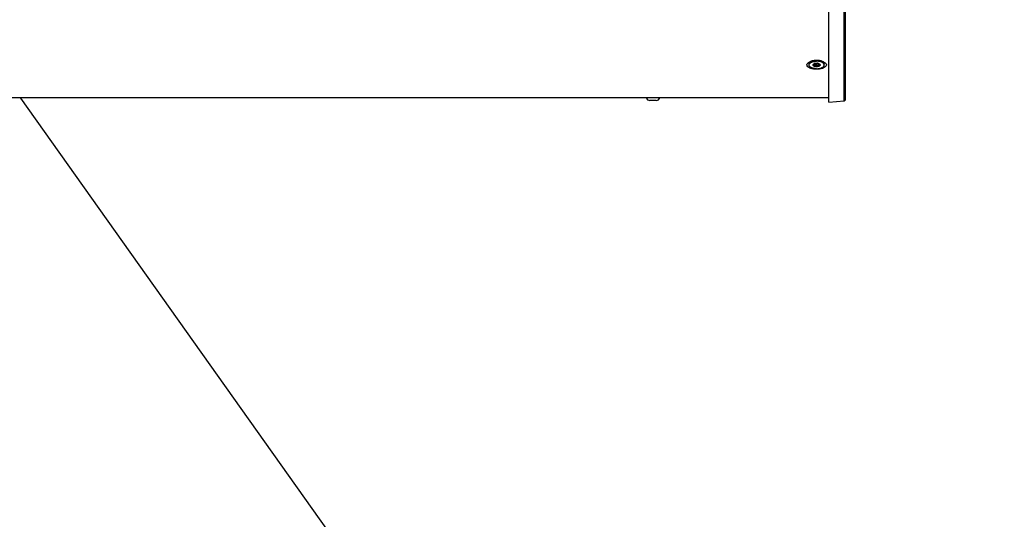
# Model space of a CAD drawing. Header units: millimetres. Extents: x -4202 to 34589, y -2795 to 14011.
# Tile 85 of 117: x -3388 to -3337, y 3177 to 3203. Entities that reach past the tile are written whole.
import ezdxf
from ezdxf.lldxf.tags import DXFTag

# ---------------------------------------------------------------- set-up
doc = ezdxf.new("R2010")
doc.units = ezdxf.units.MM
doc.layers.add('02___PRT_ALL_AXES', color=7, linetype='Continuous')
doc.layers.add('IS_Opisy_działek_Therm', color=7, linetype='SOLID')
tags = doc.linetypes.add('SOLID', pattern=[10, 10, 0]).pattern_tags.tags
tags[6:7] = [DXFTag(74, 4), DXFTag(75, 0), DXFTag(340, '0'), DXFTag(46, 0.0), DXFTag(50, 0.0), DXFTag(44, 0.0), DXFTag(45, 0.0)]
tags[4:5] = [DXFTag(74, 4), DXFTag(75, 0), DXFTag(340, '0'), DXFTag(46, 0.0), DXFTag(50, 0.0), DXFTag(44, 0.0), DXFTag(45, 0.0)]

msp = doc.modelspace()

# ---------------------------------------------------------------- linework, layer by layer
at = {"color": 7, "linetype": 'Continuous'}
for p, q in [((-3346.436, 3198.695), (-3346.436, 3247.66)), ((-3345.596, 3198.841), (-3345.596, 3247.498)), ((-3345.668, 3198.762), (-3345.668, 3209.745)), ((-3346.436, 3198.916), (-3502.715, 3198.916)), ((-3355.257, 3198.771), (-3355.571, 3198.771)), ((-3346.436, 3198.695), (-3345.668, 3198.762))]:
    msp.add_line(p, q, dxfattribs=at)
for centre, radius, start, end in [((-3347.095, 3200.044), 0.773, 103.4477, 105.896), ((-3347.107, 3200.203), 0.609, 104.0988, 106.1542), ((-3347.085, 3200.001), 0.816, 101.4524, 103.4538), ((-3347.066, 3199.871), 0.948, 88.1378, 91.8622), ((-3347.047, 3200.001), 0.816, 76.546, 78.5476), ((-3347.026, 3200.203), 0.609, 73.8457, 75.9016), ((-3347.037, 3200.044), 0.773, 74.104, 76.552), ((-3355.571, 3198.96), 0.189, 193.5362, 270), ((-3355.256, 3198.96), 0.189, 270, 346.4638), ((-3345.675, 3198.841), 0.0788, 275, 0)]:
    msp.add_arc(centre, radius, start, end, dxfattribs=at)
for points, knots in [([(-3347.572, 3200.584), (-3347.563, 3200.625), (-3347.518, 3200.683), (-3347.436, 3200.737), (-3347.384, 3200.761), (-3347.356, 3200.771)], [0, 0, 0, 0, 0.424151, 0.693441, 1, 1, 1, 1]), ([(-3347.389, 3200.738), (-3347.404, 3200.727), (-3347.43, 3200.705), (-3347.457, 3200.663), (-3347.464, 3200.617), (-3347.456, 3200.589), (-3347.449, 3200.576)], [0, 0, 0, 0, 0.292973, 0.543362, 0.769411, 1, 1, 1, 1]), ([(-3347.37, 3200.75), (-3347.372, 3200.749), (-3347.378, 3200.745), (-3347.384, 3200.741), (-3347.389, 3200.738)], [0, 0, 0, 0, 0.267808, 1, 1, 1, 1]), ([(-3347.333, 3200.768), (-3347.337, 3200.767), (-3347.349, 3200.761), (-3347.362, 3200.755), (-3347.37, 3200.75)], [0, 0, 0, 0, 0.268699, 1, 1, 1, 1]), ([(-3347.356, 3200.771), (-3347.352, 3200.772), (-3347.336, 3200.778), (-3347.319, 3200.783), (-3347.307, 3200.787)], [0, 0, 0, 0, 0.245623, 1, 1, 1, 1]), ([(-3347.276, 3200.788), (-3347.281, 3200.787), (-3347.301, 3200.781), (-3347.32, 3200.774), (-3347.333, 3200.768)], [0, 0, 0, 0, 0.264294, 1, 1, 1, 1]), ([(-3347.066, 3200.816), (-3347.083, 3200.816), (-3347.146, 3200.814), (-3347.21, 3200.805), (-3347.255, 3200.794)], [0, 0, 0, 0, 0.259559, 1, 1, 1, 1]), ([(-3347.247, 3200.801), (-3347.235, 3200.804), (-3347.185, 3200.813), (-3347.135, 3200.817), (-3347.097, 3200.819)], [0, 0, 0, 0, 0.245194, 1, 1, 1, 1]), ([(-3346.877, 3200.794), (-3346.892, 3200.798), (-3346.954, 3200.811), (-3347.018, 3200.816), (-3347.066, 3200.816)], [0, 0, 0, 0, 0.237105, 1, 1, 1, 1]), ([(-3347.035, 3200.819), (-3347.023, 3200.818), (-3346.972, 3200.816), (-3346.922, 3200.809), (-3346.885, 3200.801)], [0, 0, 0, 0, 0.254035, 1, 1, 1, 1]), ([(-3346.799, 3200.768), (-3346.803, 3200.77), (-3346.822, 3200.777), (-3346.841, 3200.784), (-3346.856, 3200.788)], [0, 0, 0, 0, 0.234985, 1, 1, 1, 1]), ([(-3346.826, 3200.787), (-3346.821, 3200.786), (-3346.805, 3200.781), (-3346.788, 3200.775), (-3346.776, 3200.771)], [0, 0, 0, 0, 0.2543, 1, 1, 1, 1]), ([(-3346.762, 3200.75), (-3346.765, 3200.751), (-3346.777, 3200.758), (-3346.789, 3200.764), (-3346.799, 3200.768)], [0, 0, 0, 0, 0.23059, 1, 1, 1, 1]), ([(-3346.776, 3200.771), (-3346.748, 3200.761), (-3346.696, 3200.737), (-3346.615, 3200.683), (-3346.569, 3200.625), (-3346.56, 3200.584)], [0, 0, 0, 0, 0.306559, 0.575849, 1, 1, 1, 1]), ([(-3346.744, 3200.738), (-3346.745, 3200.739), (-3346.751, 3200.743), (-3346.757, 3200.747), (-3346.762, 3200.75)], [0, 0, 0, 0, 0.232002, 1, 1, 1, 1]), ([(-3346.683, 3200.576), (-3346.677, 3200.589), (-3346.668, 3200.617), (-3346.676, 3200.663), (-3346.702, 3200.705), (-3346.729, 3200.727), (-3346.744, 3200.738)], [0, 0, 0, 0, 0.230589, 0.456638, 0.707027, 1, 1, 1, 1]), ([(-3347.066, 3200.363), (-3347.127, 3200.363), (-3347.217, 3200.371), (-3347.33, 3200.397), (-3347.452, 3200.439), (-3347.556, 3200.509), (-3347.572, 3200.584)], [0, 0, 0, 0, 0.316772, 0.465071, 0.601966, 1, 1, 1, 1]), ([(-3346.56, 3200.584), (-3346.577, 3200.509), (-3346.68, 3200.439), (-3346.802, 3200.397), (-3346.916, 3200.371), (-3347.005, 3200.363), (-3347.066, 3200.363)], [0, 0, 0, 0, 0.398034, 0.534929, 0.683228, 1, 1, 1, 1])]:
    msp.add_open_spline(points, degree=3, knots=knots, dxfattribs=at)
at = {"layer": '02___PRT_ALL_AXES', "color": 7, "linetype": 'Continuous'}
for p, q in [((-3347.379, 3200.736), (-3347.333, 3200.768)), ((-3347.193, 3200.609), (-3347.193, 3200.642)), ((-3347.18, 3200.651), (-3347.179, 3200.651)), ((-3347.18, 3200.651), (-3347.179, 3200.651)), ((-3347.178, 3200.544), (-3347.178, 3200.648)), ((-3346.954, 3200.544), (-3346.954, 3200.648)), ((-3346.953, 3200.651), (-3346.953, 3200.651)), ((-3346.953, 3200.651), (-3346.953, 3200.651)), ((-3346.939, 3200.609), (-3346.939, 3200.642)), ((-3346.753, 3200.736), (-3346.799, 3200.768)), ((-3347.449, 3200.584), (-3347.449, 3200.625)), ((-3347.212, 3200.618), (-3347.212, 3200.633)), ((-3347.1, 3200.521), (-3347.1, 3200.639)), ((-3347.032, 3200.521), (-3347.032, 3200.639)), ((-3346.92, 3200.618), (-3346.92, 3200.633)), ((-3346.683, 3200.584), (-3346.683, 3200.625))]:
    msp.add_line(p, q, dxfattribs=at)
for points, knots in [([(-3347.449, 3200.584), (-3347.449, 3200.59), (-3347.448, 3200.603), (-3347.44, 3200.629), (-3347.42, 3200.66), (-3347.384, 3200.693), (-3347.336, 3200.722), (-3347.278, 3200.745), (-3347.212, 3200.763), (-3347.14, 3200.773), (-3347.091, 3200.776), (-3347.066, 3200.776)], [0, 0, 0, 0, 0.040713, 0.082569, 0.17327, 0.277885, 0.39828, 0.533699, 0.681651, 0.838509, 1, 1, 1, 1]), ([(-3347.449, 3200.625), (-3347.449, 3200.635), (-3347.446, 3200.655), (-3347.432, 3200.685), (-3347.409, 3200.712), (-3347.39, 3200.728), (-3347.379, 3200.736)], [0, 0, 0, 0, 0.21861, 0.451698, 0.710146, 1, 1, 1, 1]), ([(-3347.379, 3200.736), (-3347.365, 3200.746), (-3347.333, 3200.764), (-3347.28, 3200.785), (-3347.22, 3200.802), (-3347.178, 3200.809), (-3347.156, 3200.811)], [0, 0, 0, 0, 0.217533, 0.459469, 0.722064, 1, 1, 1, 1]), ([(-3347.218, 3200.628), (-3347.216, 3200.63), (-3347.204, 3200.64), (-3347.19, 3200.647), (-3347.18, 3200.651)], [0, 0, 0, 0, 0.228796, 1, 1, 1, 1]), ([(-3347.218, 3200.628), (-3347.217, 3200.629), (-3347.213, 3200.632), (-3347.205, 3200.637), (-3347.198, 3200.64), (-3347.193, 3200.642)], [0, 0, 0, 0, 0.207412, 0.452864, 1, 1, 1, 1]), ([(-3347.193, 3200.642), (-3347.192, 3200.643), (-3347.187, 3200.645), (-3347.182, 3200.647), (-3347.178, 3200.648)], [0, 0, 0, 0, 0.259289, 1, 1, 1, 1]), ([(-3347.179, 3200.651), (-3347.167, 3200.656), (-3347.141, 3200.665), (-3347.114, 3200.669), (-3347.1, 3200.67)], [0, 0, 0, 0, 0.478671, 1, 1, 1, 1]), ([(-3347.1, 3200.67), (-3347.104, 3200.67), (-3347.114, 3200.668), (-3347.132, 3200.663), (-3347.154, 3200.656), (-3347.17, 3200.65), (-3347.178, 3200.648)], [0, 0, 0, 0, 0.125855, 0.369535, 0.687739, 1, 1, 1, 1]), ([(-3347.118, 3200.667), (-3347.114, 3200.663), (-3347.106, 3200.655), (-3347.102, 3200.645), (-3347.1, 3200.639)], [0, 0, 0, 0, 0.501886, 1, 1, 1, 1]), ([(-3347.1, 3200.67), (-3347.099, 3200.67), (-3347.095, 3200.671), (-3347.084, 3200.672), (-3347.074, 3200.672), (-3347.066, 3200.672)], [0, 0, 0, 0, 0.124529, 0.345696, 1, 1, 1, 1]), ([(-3347.1, 3200.67), (-3347.098, 3200.671), (-3347.086, 3200.672), (-3347.075, 3200.672), (-3347.066, 3200.672)], [0, 0, 0, 0, 0.24854, 1, 1, 1, 1]), ([(-3346.683, 3200.584), (-3346.683, 3200.59), (-3346.684, 3200.603), (-3346.692, 3200.629), (-3346.712, 3200.66), (-3346.748, 3200.693), (-3346.797, 3200.722), (-3346.855, 3200.745), (-3346.921, 3200.763), (-3346.992, 3200.773), (-3347.041, 3200.776), (-3347.066, 3200.776)], [0, 0, 0, 0, 0.040713, 0.082569, 0.17327, 0.277885, 0.39828, 0.533699, 0.681651, 0.838509, 1, 1, 1, 1]), ([(-3347.066, 3200.672), (-3347.059, 3200.672), (-3347.049, 3200.672), (-3347.037, 3200.671), (-3347.033, 3200.67), (-3347.032, 3200.67)], [0, 0, 0, 0, 0.654315, 0.875471, 1, 1, 1, 1]), ([(-3347.066, 3200.672), (-3347.063, 3200.672), (-3347.052, 3200.672), (-3347.04, 3200.671), (-3347.032, 3200.67)], [0, 0, 0, 0, 0.250977, 1, 1, 1, 1]), ([(-3346.954, 3200.648), (-3346.962, 3200.65), (-3346.978, 3200.656), (-3347.001, 3200.663), (-3347.019, 3200.668), (-3347.029, 3200.67), (-3347.032, 3200.67)], [0, 0, 0, 0, 0.312312, 0.630557, 0.874173, 1, 1, 1, 1]), ([(-3347.032, 3200.67), (-3347.018, 3200.669), (-3346.991, 3200.665), (-3346.965, 3200.656), (-3346.953, 3200.651)], [0, 0, 0, 0, 0.521329, 1, 1, 1, 1]), ([(-3347.032, 3200.639), (-3347.031, 3200.645), (-3347.026, 3200.655), (-3347.019, 3200.663), (-3347.014, 3200.667)], [0, 0, 0, 0, 0.498113, 1, 1, 1, 1]), ([(-3346.753, 3200.736), (-3346.767, 3200.746), (-3346.799, 3200.764), (-3346.852, 3200.785), (-3346.912, 3200.802), (-3346.954, 3200.809), (-3346.976, 3200.811)], [0, 0, 0, 0, 0.217536, 0.459472, 0.722065, 1, 1, 1, 1]), ([(-3346.954, 3200.648), (-3346.953, 3200.647), (-3346.948, 3200.646), (-3346.943, 3200.644), (-3346.939, 3200.642)], [0, 0, 0, 0, 0.238236, 1, 1, 1, 1]), ([(-3346.953, 3200.651), (-3346.949, 3200.65), (-3346.935, 3200.643), (-3346.922, 3200.635), (-3346.914, 3200.628)], [0, 0, 0, 0, 0.271494, 1, 1, 1, 1]), ([(-3346.939, 3200.642), (-3346.935, 3200.64), (-3346.927, 3200.637), (-3346.919, 3200.632), (-3346.915, 3200.629), (-3346.914, 3200.628)], [0, 0, 0, 0, 0.547157, 0.792601, 1, 1, 1, 1]), ([(-3346.683, 3200.625), (-3346.683, 3200.635), (-3346.686, 3200.655), (-3346.7, 3200.685), (-3346.723, 3200.712), (-3346.743, 3200.728), (-3346.753, 3200.736)], [0, 0, 0, 0, 0.21861, 0.451698, 0.710146, 1, 1, 1, 1]), ([(-3347.066, 3200.392), (-3347.091, 3200.392), (-3347.14, 3200.395), (-3347.212, 3200.406), (-3347.278, 3200.423), (-3347.336, 3200.446), (-3347.384, 3200.475), (-3347.42, 3200.508), (-3347.44, 3200.539), (-3347.448, 3200.565), (-3347.449, 3200.578), (-3347.449, 3200.584)], [0, 0, 0, 0, 0.161491, 0.318349, 0.466301, 0.60172, 0.722115, 0.82673, 0.917431, 0.959287, 1, 1, 1, 1]), ([(-3347.218, 3200.54), (-3347.222, 3200.543), (-3347.229, 3200.55), (-3347.236, 3200.561), (-3347.241, 3200.572), (-3347.243, 3200.584), (-3347.241, 3200.596), (-3347.236, 3200.607), (-3347.229, 3200.618), (-3347.222, 3200.625), (-3347.218, 3200.628)], [0, 0, 0, 0, 0.141005, 0.269169, 0.387329, 0.5, 0.612671, 0.730831, 0.858995, 1, 1, 1, 1]), ([(-3347.223, 3200.621), (-3347.223, 3200.622), (-3347.222, 3200.625), (-3347.22, 3200.627), (-3347.218, 3200.628)], [0, 0, 0, 0, 0.390772, 1, 1, 1, 1]), ([(-3347.212, 3200.618), (-3347.214, 3200.618), (-3347.216, 3200.618), (-3347.22, 3200.618), (-3347.222, 3200.619), (-3347.223, 3200.62), (-3347.223, 3200.621), (-3347.223, 3200.621)], [0, 0, 0, 0, 0.358829, 0.636717, 0.835652, 0.917408, 1, 1, 1, 1]), ([(-3347.223, 3200.551), (-3347.223, 3200.555), (-3347.22, 3200.563), (-3347.215, 3200.57), (-3347.212, 3200.573)], [0, 0, 0, 0, 0.455872, 1, 1, 1, 1]), ([(-3347.218, 3200.54), (-3347.22, 3200.541), (-3347.222, 3200.545), (-3347.223, 3200.549), (-3347.223, 3200.551)], [0, 0, 0, 0, 0.494624, 1, 1, 1, 1]), ([(-3347.178, 3200.544), (-3347.181, 3200.542), (-3347.189, 3200.538), (-3347.202, 3200.535), (-3347.214, 3200.536), (-3347.218, 3200.54)], [0, 0, 0, 0, 0.28718, 0.56, 1, 1, 1, 1]), ([(-3347.066, 3200.496), (-3347.081, 3200.496), (-3347.111, 3200.498), (-3347.153, 3200.507), (-3347.189, 3200.52), (-3347.21, 3200.533), (-3347.218, 3200.54)], [0, 0, 0, 0, 0.282809, 0.551338, 0.793186, 1, 1, 1, 1]), ([(-3347.212, 3200.618), (-3347.21, 3200.618), (-3347.206, 3200.619), (-3347.201, 3200.618), (-3347.198, 3200.618), (-3347.196, 3200.616), (-3347.193, 3200.613), (-3347.193, 3200.611), (-3347.193, 3200.609)], [0, 0, 0, 0, 0.313907, 0.446944, 0.56477, 0.670955, 0.772616, 1, 1, 1, 1]), ([(-3347.193, 3200.609), (-3347.193, 3200.606), (-3347.194, 3200.6), (-3347.2, 3200.588), (-3347.207, 3200.579), (-3347.212, 3200.573)], [0, 0, 0, 0, 0.187633, 0.426051, 1, 1, 1, 1]), ([(-3347.178, 3200.544), (-3347.174, 3200.546), (-3347.166, 3200.55), (-3347.154, 3200.554), (-3347.142, 3200.556), (-3347.129, 3200.554), (-3347.119, 3200.549), (-3347.107, 3200.539), (-3347.102, 3200.529), (-3347.1, 3200.521)], [0, 0, 0, 0, 0.136622, 0.271221, 0.401914, 0.527613, 0.648822, 0.767293, 1, 1, 1, 1]), ([(-3347.066, 3200.614), (-3347.07, 3200.614), (-3347.078, 3200.616), (-3347.089, 3200.621), (-3347.097, 3200.629), (-3347.1, 3200.636), (-3347.1, 3200.639)], [0, 0, 0, 0, 0.267932, 0.524766, 0.767181, 1, 1, 1, 1]), ([(-3347.066, 3200.496), (-3347.07, 3200.496), (-3347.078, 3200.497), (-3347.089, 3200.503), (-3347.097, 3200.511), (-3347.1, 3200.518), (-3347.1, 3200.521)], [0, 0, 0, 0, 0.267932, 0.524766, 0.767181, 1, 1, 1, 1]), ([(-3347.032, 3200.639), (-3347.033, 3200.636), (-3347.036, 3200.629), (-3347.044, 3200.621), (-3347.054, 3200.616), (-3347.062, 3200.614), (-3347.066, 3200.614)], [0, 0, 0, 0, 0.232818, 0.475244, 0.732083, 1, 1, 1, 1]), ([(-3347.066, 3200.392), (-3347.041, 3200.392), (-3346.992, 3200.395), (-3346.921, 3200.406), (-3346.855, 3200.423), (-3346.797, 3200.446), (-3346.748, 3200.475), (-3346.712, 3200.508), (-3346.692, 3200.539), (-3346.684, 3200.565), (-3346.683, 3200.578), (-3346.683, 3200.584)], [0, 0, 0, 0, 0.161491, 0.318349, 0.466301, 0.60172, 0.722115, 0.82673, 0.917431, 0.959287, 1, 1, 1, 1]), ([(-3346.914, 3200.54), (-3346.922, 3200.533), (-3346.943, 3200.52), (-3346.979, 3200.507), (-3347.021, 3200.498), (-3347.051, 3200.496), (-3347.066, 3200.496)], [0, 0, 0, 0, 0.206814, 0.448662, 0.717191, 1, 1, 1, 1]), ([(-3347.032, 3200.521), (-3347.033, 3200.518), (-3347.036, 3200.511), (-3347.044, 3200.503), (-3347.054, 3200.497), (-3347.062, 3200.496), (-3347.066, 3200.496)], [0, 0, 0, 0, 0.232818, 0.475244, 0.732083, 1, 1, 1, 1]), ([(-3347.032, 3200.521), (-3347.03, 3200.529), (-3347.025, 3200.539), (-3347.014, 3200.549), (-3347.003, 3200.554), (-3346.991, 3200.556), (-3346.978, 3200.554), (-3346.966, 3200.55), (-3346.958, 3200.546), (-3346.954, 3200.544)], [0, 0, 0, 0, 0.232744, 0.351239, 0.472463, 0.598151, 0.72882, 0.863388, 1, 1, 1, 1]), ([(-3346.914, 3200.54), (-3346.919, 3200.536), (-3346.93, 3200.535), (-3346.944, 3200.538), (-3346.951, 3200.542), (-3346.954, 3200.544)], [0, 0, 0, 0, 0.440011, 0.712819, 1, 1, 1, 1]), ([(-3346.939, 3200.609), (-3346.939, 3200.611), (-3346.939, 3200.613), (-3346.936, 3200.616), (-3346.934, 3200.618), (-3346.931, 3200.618), (-3346.926, 3200.619), (-3346.923, 3200.618), (-3346.92, 3200.618)], [0, 0, 0, 0, 0.227396, 0.329047, 0.435233, 0.553046, 0.68607, 1, 1, 1, 1]), ([(-3346.92, 3200.573), (-3346.925, 3200.579), (-3346.932, 3200.588), (-3346.938, 3200.6), (-3346.939, 3200.606), (-3346.939, 3200.609)], [0, 0, 0, 0, 0.573952, 0.812375, 1, 1, 1, 1]), ([(-3346.909, 3200.621), (-3346.909, 3200.621), (-3346.909, 3200.62), (-3346.91, 3200.619), (-3346.912, 3200.618), (-3346.916, 3200.618), (-3346.919, 3200.618), (-3346.92, 3200.618)], [0, 0, 0, 0, 0.082592, 0.164346, 0.363274, 0.641161, 1, 1, 1, 1]), ([(-3346.92, 3200.573), (-3346.917, 3200.57), (-3346.912, 3200.563), (-3346.909, 3200.555), (-3346.909, 3200.551)], [0, 0, 0, 0, 0.544119, 1, 1, 1, 1]), ([(-3346.914, 3200.628), (-3346.913, 3200.627), (-3346.911, 3200.625), (-3346.909, 3200.622), (-3346.909, 3200.621)], [0, 0, 0, 0, 0.609237, 1, 1, 1, 1]), ([(-3346.914, 3200.628), (-3346.91, 3200.625), (-3346.904, 3200.618), (-3346.896, 3200.607), (-3346.891, 3200.596), (-3346.89, 3200.584), (-3346.891, 3200.572), (-3346.896, 3200.561), (-3346.904, 3200.55), (-3346.91, 3200.543), (-3346.914, 3200.54)], [0, 0, 0, 0, 0.141005, 0.269169, 0.387329, 0.5, 0.612671, 0.730831, 0.858995, 1, 1, 1, 1]), ([(-3346.909, 3200.551), (-3346.909, 3200.549), (-3346.91, 3200.545), (-3346.912, 3200.541), (-3346.914, 3200.54)], [0, 0, 0, 0, 0.505388, 1, 1, 1, 1])]:
    msp.add_open_spline(points, degree=3, knots=knots, dxfattribs=at)
at = {"layer": 'IS_Opisy_działek_Therm', "lineweight": -3}
msp.add_line((-3330.082, 3117.884), (-3387.674, 3198.888), dxfattribs=at)

doc.saveas('drawing.dxf')
